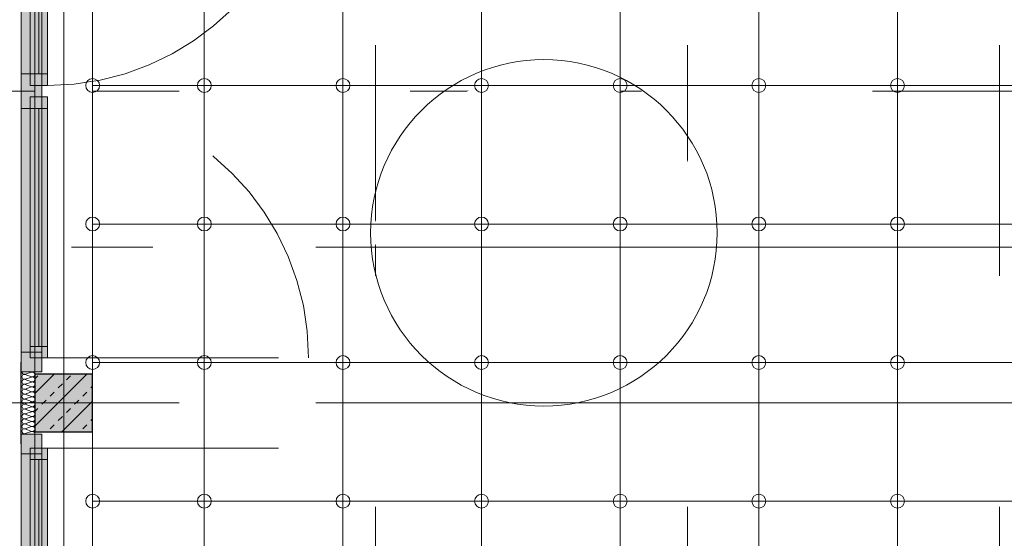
# Model space of a CAD drawing. Header units: metres. Extents: x -45 to 152, y -127 to 99.
# Tile 52 of 256: x -39.34 to -35.08, y -14.09 to -11.84. Entities that reach past the tile are written whole.
import ezdxf

# ---------------------------------------------------------------- set-up
doc = ezdxf.new("R2010")
doc.units = ezdxf.units.M
doc.header["$PDMODE"] = 1
doc.header["$PDSIZE"] = -2
for name, pattern in [('Achsen 01', [5.291531, 3.175, -1.058062, 0.352704, -0.705764]), ('gestrichelt - 01', [2, 1, -1]), ('ISO-03 Gestrichelt mit Abstand', [7.62, 3.048, -4.572]), ('Raster 01', [2, 1, -1])]:
    doc.linetypes.add(name, pattern=pattern)
doc.layers.get('0').update_dxf_attribs({"lineweight": 25})
for name, color, linetype, lineweight, true_color in [('013_Beton und Stahlbetonarbeiten-000 Brüstung', 7, 'Continuous', 9, 0xa6a6a6), ('013_Beton und Stahlbetonarbeiten-000 Sichtbeton-333 Außenstütze', 5, 'Continuous', 5, 0x0000ff), ('013_Beton und Stahlbetonarbeiten-000 Sichtbeton-334 Außenwandöf', 5, 'Continuous', 5, 0x0000ff), ('014_Fassadenarbeiten-330 mineralische Dämmung', 7, 'Continuous', 9, 0x666666), ('032_Metallarbeiten-Fenster', 7, 'Continuous', 13, 0x444444), ('ACTES-Einrichtung Aufsicht.', 7, 'Continuous', 9, 0xa6a6a6), ('AV1-Achsen', 1, 'Achsen 01', 18, 0xff0000), ('AV1-Raster', 7, 'Raster 01', 9, 0xa6a6a6)]:
    doc.layers.add(name, color=color, linetype=linetype, lineweight=lineweight, true_color=true_color)
for name, color, linetype, lineweight in [('013_Beton und Stahlbetonarbeiten-330 Außenstützen', 7, 'Continuous', 25), ('030_Sonnenschutzarbeiten-BLENDSCHUTZ', 7, 'Continuous', 5), ('036_Bodenbelagarbeiten-350 Doppelbodenelement', 7, 'Continuous', 9), ('039_Trockenbauarbeiten-alllg.', 7, 'Continuous', 9), ('_1.35m (3D)', 7, 'Continuous', 9), ('_GRU (2D)', 7, 'Continuous', 9), ('_OG 2 (2D)', 7, 'Continuous', 9), ('_OG 2 - DS (2D)', 7, 'Continuous', 9), ('AV1-Schnitt Achsen', 7, 'Achsen 01', 18), ('Bemaßung-Bemaßung', 7, 'Continuous', 9), ('Keine', 7, 'Continuous', 9)]:
    doc.layers.add(name, color=color, linetype=linetype, lineweight=lineweight)
doc.layers.get('0').freeze()
doc.styles.add('Arial', font='arial.ttf')
doc.dimstyles.new('COE 50', dxfattribs={"dimtxt": 126.090495, "dimasz": 0.001414, "dimexe": 0.001, "dimexo": 0.01, "dimgap": 0.001, "dimtad": 1, "dimdec": 3, "dimtxsty": 'Arial', "dimblk": 'VW_SLASH-4', "dimblk1": 'VW_SLASH-4', "dimblk2": 'VW_SLASH-4', "dimcen": 0, "dimadec": 3, "dimazin": 0, "dimtfac": 0.8, "dimtdec": 3, "dimtix": 1, "dimtmove": 0, "dimatfit": 0, "dimldrblk": 'VW_SLASH-3', "dimfxl": 0.002, "dimfxlon": 1, "dimfrac": 2, "dimtolj": 1, "dimarcsym": 0})

# ---------------------------------------------------------------- blocks, each defined once
blk = doc.blocks.new('Group-2')
at = {"layer": 'AV1-Raster'}
for p, q in [((-37.8, -22.95), (-37.8, 1.35)), ((-36.45, -22.95), (-36.45, 1.35)), ((-35.1, -22.95), (-35.1, 1.35)), ((1.35, -12.15), (-40.5, -12.15)), ((1.35, -13.5), (-40.5, -13.5))]:
    blk.add_line(p, q, dxfattribs=at)
blk = doc.blocks.new('1.35m (3D)')
at = {"layer": 'AV1-Raster', "color": 7}
blk.add_blockref('Group-2', (0, 0), dxfattribs=at)
blk = doc.blocks.new('VW_SLASH-4')
at = {"color": 0, "linetype": 'ByBlock', "lineweight": -2, "transparency": 16777216}
blk.add_line((0, 0), (-1, 0), dxfattribs=at)
at = {"color": 0, "linetype": 'Continuous', "lineweight": 15, "transparency": 16777216, "flags": 128}
blk.add_lwpolyline([(0.5, 0.5), (-0.5, -0.5)], dxfattribs=at)
blk = doc.blocks.new('*D14')
at = {"layer": '030_Sonnenschutzarbeiten-BLENDSCHUTZ', "color": 0, "lineweight": -2}
for p, q in [((-39.575, -13.625), (-39.725, -13.625)), ((-39.675, -16.0043), (-39.675, -13.6957)), ((-39.575, -16.075), (-39.725, -16.075))]:
    blk.add_line(p, q, dxfattribs=at)
at = {"layer": 'Defpoints', "color": 0}
for p in [(-39.675, -13.625), (-39.15, -13.625), (-39.15, -16.075)]:
    blk.add_point(p, dxfattribs=at)
at = {"layer": '030_Sonnenschutzarbeiten-BLENDSCHUTZ', "color": 0, "lineweight": -2, "xscale": 0.070693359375, "yscale": 0.070693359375, "zscale": 0.070693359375}
for p, rotation in [((-39.675, -13.625), 90), ((-39.675, -16.075), 270)]:
    blk.add_blockref('VW_SLASH-4', p, dxfattribs=dict(at, rotation=rotation))
at = {"layer": '030_Sonnenschutzarbeiten-BLENDSCHUTZ', "color": 0, "lineweight": 13, "insert": (-39.8008, -14.85), "char_height": 0.12609, "attachment_point": 5, "rotation": 90, "style": 'Arial'}
blk.add_mtext('\\A1;2,45', dxfattribs=at)
blk = doc.blocks.new('VW_SLASH-3')
at = {"color": 0, "linetype": 'ByBlock', "lineweight": -2, "transparency": 16777216}
blk.add_line((0, 0), (-1, 0), dxfattribs=at)
at = {"color": 0, "linetype": 'Continuous', "lineweight": 15, "transparency": 16777216, "flags": 128}
blk.add_lwpolyline([(0.5, 0.5), (-0.5, -0.5)], dxfattribs=at)
blk = doc.blocks.new('*D47')
at = {"layer": '030_Sonnenschutzarbeiten-BLENDSCHUTZ', "color": 0, "lineweight": -2}
for p, q in [((-39.575, -10.925), (-39.725, -10.925)), ((-39.675, -13.3043), (-39.675, -10.9957)), ((-39.575, -13.375), (-39.725, -13.375))]:
    blk.add_line(p, q, dxfattribs=at)
at = {"layer": 'Defpoints', "color": 0}
for p in [(-39.675, -10.925), (-38.91, -10.925), (-38.91, -13.375)]:
    blk.add_point(p, dxfattribs=at)
at = {"layer": '030_Sonnenschutzarbeiten-BLENDSCHUTZ', "color": 0, "lineweight": -2, "xscale": 0.070693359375, "yscale": 0.070693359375, "zscale": 0.070693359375}
for p, rotation in [((-39.675, -10.925), 90), ((-39.675, -13.375), 270)]:
    blk.add_blockref('VW_SLASH-4', p, dxfattribs=dict(at, rotation=rotation))
at = {"layer": '030_Sonnenschutzarbeiten-BLENDSCHUTZ', "color": 0, "lineweight": 13, "insert": (-39.8008, -12.15), "char_height": 0.12609, "attachment_point": 5, "rotation": 90, "style": 'Arial'}
blk.add_mtext('\\A1;2,45', dxfattribs=at)
blk = doc.blocks.new('Group-101')
at = {"color": 255, "transparency": 33554559}
blk.add_wipeout([(-36.3219, -12.7633), (-36.5415, -13.2936), (-37.0719, -13.5133), (-37.6022, -13.2936), (-37.8219, -12.7633), (-37.6022, -12.233), (-37.0719, -12.0133), (-36.5415, -12.233)], dxfattribs=at).dxf.layer = 'ACTES-Einrichtung Aufsicht.'
at = {"layer": 'ACTES-Einrichtung Aufsicht.'}
blk.add_circle((-37.0719, -12.7633), 0.75, dxfattribs=at)
blk = doc.blocks.new('*D445')
at = {"layer": 'Bemaßung-Bemaßung', "color": 0, "lineweight": -2}
for p, q in [((-42.225, -8.1), (-42.375, -8.1)), ((-42.325, -13.4293), (-42.325, -8.1707)), ((-42.225, -13.5), (-42.375, -13.5))]:
    blk.add_line(p, q, dxfattribs=at)
at = {"layer": 'Defpoints', "color": 0}
for p in [(-42.325, -8.1), (-39.15, -8.1), (-39.15, -13.5)]:
    blk.add_point(p, dxfattribs=at)
at = {"layer": 'Bemaßung-Bemaßung', "color": 0, "lineweight": -2, "xscale": 0.070693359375, "yscale": 0.070693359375, "zscale": 0.070693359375}
for p, rotation in [((-42.325, -8.1), 90), ((-42.325, -13.5), 270)]:
    blk.add_blockref('VW_SLASH-4', p, dxfattribs=dict(at, rotation=rotation))
at = {"layer": 'Bemaßung-Bemaßung', "color": 0, "insert": (-42.4356, -10.8), "char_height": 0.10087, "attachment_point": 5, "rotation": 90, "style": 'Arial'}
blk.add_mtext('\\A1;5,40', dxfattribs=at)
blk = doc.blocks.new('*D446')
at = {"layer": 'Bemaßung-Bemaßung', "color": 0, "lineweight": -2}
for p, q in [((-42.225, -13.5), (-42.375, -13.5)), ((-42.325, -16.1293), (-42.325, -13.5707)), ((-42.225, -16.2), (-42.375, -16.2))]:
    blk.add_line(p, q, dxfattribs=at)
at = {"layer": 'Defpoints', "color": 0}
for p in [(-42.325, -13.5), (-39.15, -13.5), (-39.15, -16.2)]:
    blk.add_point(p, dxfattribs=at)
at = {"layer": 'Bemaßung-Bemaßung', "color": 0, "lineweight": -2, "xscale": 0.070693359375, "yscale": 0.070693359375, "zscale": 0.070693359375}
for p, rotation in [((-42.325, -13.5), 90), ((-42.325, -16.2), 270)]:
    blk.add_blockref('VW_SLASH-4', p, dxfattribs=dict(at, rotation=rotation))
at = {"layer": 'Bemaßung-Bemaßung', "color": 0, "insert": (-42.4356, -14.85), "char_height": 0.10087, "attachment_point": 5, "rotation": 90, "style": 'Arial'}
blk.add_mtext('\\A1;2,70', dxfattribs=at)
blk = doc.blocks.new('*D723')
at = {"layer": 'Bemaßung-Bemaßung', "color": 0, "lineweight": -2}
for p, q in [((-40.725, -13.625), (-40.875, -13.625)), ((-40.825, -13.6957), (-40.825, -16.0043)), ((-40.725, -16.075), (-40.875, -16.075))]:
    blk.add_line(p, q, dxfattribs=at)
at = {"layer": 'Defpoints', "color": 0}
for p in [(-39.025, -13.625), (-40.825, -16.075), (-39.275, -16.075)]:
    blk.add_point(p, dxfattribs=at)
at = {"layer": 'Bemaßung-Bemaßung', "color": 0, "lineweight": -2, "xscale": 0.070693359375, "yscale": 0.070693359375, "zscale": 0.070693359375}
for p, rotation in [((-40.825, -13.625), 90), ((-40.825, -16.075), 270)]:
    blk.add_blockref('VW_SLASH-4', p, dxfattribs=dict(at, rotation=rotation))
at = {"layer": 'Bemaßung-Bemaßung', "color": 0, "insert": (-40.9356, -14.85), "char_height": 0.10087, "attachment_point": 5, "rotation": 90, "style": 'Arial'}
blk.add_mtext('\\A1;2,45', dxfattribs=at)
blk = doc.blocks.new('*D724')
at = {"layer": 'Bemaßung-Bemaßung', "color": 0, "lineweight": -2}
for p, q in [((-40.725, -13.375), (-40.875, -13.375)), ((-40.825, -13.4457), (-40.825, -13.5543)), ((-40.725, -13.625), (-40.875, -13.625))]:
    blk.add_line(p, q, dxfattribs=at)
at = {"layer": 'Defpoints', "color": 0}
for p in [(-39.025, -13.375), (-40.825, -13.625), (-39.025, -13.625)]:
    blk.add_point(p, dxfattribs=at)
at = {"layer": 'Bemaßung-Bemaßung', "color": 0, "lineweight": -2, "xscale": 0.070693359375, "yscale": 0.070693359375, "zscale": 0.070693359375}
for p, rotation in [((-40.825, -13.375), 90), ((-40.825, -13.625), 270)]:
    blk.add_blockref('VW_SLASH-4', p, dxfattribs=dict(at, rotation=rotation))
at = {"layer": 'Bemaßung-Bemaßung', "color": 0, "insert": (-40.9265, -13.5), "char_height": 0.10087, "attachment_point": 5, "rotation": 90, "style": 'Arial'}
blk.add_mtext('\\A1;25', dxfattribs=at)
blk = doc.blocks.new('*D725')
at = {"layer": 'Bemaßung-Bemaßung', "color": 0, "lineweight": -2}
for p, q in [((-40.725, -10.925), (-40.875, -10.925)), ((-40.825, -10.9957), (-40.825, -13.3043)), ((-40.725, -13.375), (-40.875, -13.375))]:
    blk.add_line(p, q, dxfattribs=at)
at = {"layer": 'Defpoints', "color": 0}
for p in [(-39.025, -10.925), (-40.825, -13.375), (-39.025, -13.375)]:
    blk.add_point(p, dxfattribs=at)
at = {"layer": 'Bemaßung-Bemaßung', "color": 0, "lineweight": -2, "xscale": 0.070693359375, "yscale": 0.070693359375, "zscale": 0.070693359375}
for p, rotation in [((-40.825, -10.925), 90), ((-40.825, -13.375), 270)]:
    blk.add_blockref('VW_SLASH-4', p, dxfattribs=dict(at, rotation=rotation))
at = {"layer": 'Bemaßung-Bemaßung', "color": 0, "insert": (-40.9356, -12.15), "char_height": 0.10087, "attachment_point": 5, "rotation": 90, "style": 'Arial'}
blk.add_mtext('\\A1;2,45', dxfattribs=at)
blk = doc.blocks.new('COE - Fenster 01')
at = {"layer": '032_Metallarbeiten-Fenster', "linetype": 'Continuous', "lineweight": 0}
for points in [[(-0.03, 2.515), (-0.03, 2.43), (0.06, 2.43), (0.06, 2.515)], [(0.02, 2.455), (0.02, 2.405), (-0.055, 2.405), (-0.055, 2.455)], [(-0.03, 2.43), (0.06, 2.43), (0.06, 0.17), (-0.03, 0.17)], [(0.02, 2.405), (0.02, 1.375), (-0.055, 1.375), (-0.055, 2.405)], [(0.02, 1.375), (0.02, 1.325), (-0.055, 1.325), (-0.055, 1.375)], [(0.06, 1.375), (0.06, 1.225), (-0.03, 1.225), (-0.03, 1.375)], [(0.02, 1.225), (0.02, 1.275), (-0.055, 1.275), (-0.055, 1.225)], [(0.02, 0.195), (0.02, 1.225), (-0.055, 1.225), (-0.055, 0.195)], [(0.02, 0.145), (0.02, 0.195), (-0.055, 0.195), (-0.055, 0.145)], [(0.06, 0.17), (-0.03, 0.17), (-0.03, 0.085), (0.06, 0.085)]]:
    blk.add_hatch(color=7, dxfattribs=at).paths.add_polyline_path(points)
at = {"layer": '032_Metallarbeiten-Fenster', "color": 7, "linetype": 'gestrichelt - 01', "lineweight": 18, "transparency": 33554687}
for p, q in [((-0.055, 2.455), (-1.185, 2.455)), ((-0.055, 0.145), (-1.185, 0.145))]:
    blk.add_line(p, q, dxfattribs=at)
at = {"layer": '032_Metallarbeiten-Fenster', "color": 7, "lineweight": 18}
for p, q in [((-0.0175, 2.405), (-0.0175, 1.375)), ((-0.0175, 0.195), (-0.0175, 1.225))]:
    blk.add_line(p, q, dxfattribs=at)
at = {"layer": '032_Metallarbeiten-Fenster', "color": 7, "lineweight": 18, "flags": 128}
for points in [[(-0.03, 2.515), (-0.03, 2.43), (0.06, 2.43), (0.06, 2.515)], [(0.02, 2.455), (0.02, 2.405), (-0.055, 2.405), (-0.055, 2.455)], [(-0.03, 2.43), (0.06, 2.43), (0.06, 0.17), (-0.03, 0.17)], [(0.02, 2.405), (0.02, 1.375), (-0.055, 1.375), (-0.055, 2.405)], [(0.02, 1.375), (0.02, 1.325), (-0.055, 1.325), (-0.055, 1.375)], [(0.06, 1.375), (0.06, 1.225), (-0.03, 1.225), (-0.03, 1.375)], [(0.02, 1.225), (0.02, 1.275), (-0.055, 1.275), (-0.055, 1.225)], [(0.02, 0.195), (0.02, 1.225), (-0.055, 1.225), (-0.055, 0.195)], [(0.02, 0.145), (0.02, 0.195), (-0.055, 0.195), (-0.055, 0.145)], [(0.06, 0.17), (-0.03, 0.17), (-0.03, 0.085), (0.06, 0.085)]]:
    blk.add_lwpolyline(points, close=True, dxfattribs=at)
at = {"layer": '032_Metallarbeiten-Fenster', "color": 7, "linetype": 'gestrichelt - 01', "lineweight": 18, "transparency": 33554687}
for centre, start, end in [((-0.055, 2.455), 180.0004, 270), ((-0.055, 0.145), 90, 179.9996)]:
    blk.add_arc(centre, 1.13, start, end, dxfattribs=at)
blk = doc.blocks.new('Group-420')
at = {"layer": '014_Fassadenarbeiten-330 mineralische Dämmung', "transparency": 33554687, "flags": 128}
for points in [[(15.3239, -23.284, 0.513088), (15.3342, -23.27), (15.3252, -23.242, -1.372995), (15.3456, -23.242), (15.3353, -23.27, 1.372583), (15.3557, -23.27), (15.3467, -23.242, -1.372995), (15.3671, -23.242), (15.3567, -23.27, 1.372583), (15.3771, -23.27)], [(15.3353, -23.27, 1.372583), (15.3557, -23.27), (15.3467, -23.242, -1.372995), (15.3671, -23.242), (15.3567, -23.27, 1.372583), (15.3771, -23.27), (15.3681, -23.242, -1.372995), (15.3885, -23.242), (15.3782, -23.27, 1.372583), (15.3986, -23.27), (15.3896, -23.242, -1.372995), (15.41, -23.242), (15.3996, -23.27, 1.372583), (15.42, -23.27), (15.411, -23.242, -1.372995), (15.4314, -23.242), (15.4211, -23.27, 1.372583), (15.4415, -23.27), (15.4325, -23.242, -1.372995), (15.4529, -23.242), (15.4425, -23.27, 1.372583), (15.4629, -23.27), (15.4539, -23.242, -1.372995), (15.4743, -23.242), (15.464, -23.27, 1.372583), (15.4844, -23.27), (15.4754, -23.242, -1.372995), (15.4958, -23.242), (15.4854, -23.27, 1.372583), (15.5058, -23.27), (15.4968, -23.242, -1.372995), (15.5172, -23.242), (15.5069, -23.27, 1.372583), (15.5273, -23.27), (15.5183, -23.242, -1.372995), (15.5387, -23.242), (15.5283, -23.27, 1.372583), (15.5487, -23.27), (15.5397, -23.242, -1.372995), (15.5601, -23.242), (15.5498, -23.27, 1.372583), (15.5702, -23.27), (15.5612, -23.242, -1.372995), (15.5816, -23.242)], [(15.5283, -23.27, 0.324435), (15.5322, -23.282, 0.324435), (15.5448, -23.282, 0.324435), (15.5487, -23.27), (15.5397, -23.242, -0.324488), (15.5436, -23.23, -0.324488), (15.5562, -23.23, -0.324488), (15.5601, -23.242), (15.5498, -23.27, 0.324435), (15.5537, -23.282, 0.324435), (15.5663, -23.282, 0.324435), (15.5702, -23.27), (15.5612, -23.242, -0.324488), (15.5651, -23.23, -0.324488), (15.5777, -23.23, -0.324488), (15.5816, -23.242), (15.5712, -23.27, 0.324435), (15.5751, -23.282, 0.324435), (15.5877, -23.282, 0.324435), (15.5916, -23.27), (15.5826, -23.242, -0.540253), (15.5939, -23.228)], [(15.5939, -23.2791, -0.225321), (15.5927, -23.27), (15.5939, -23.2667)]]:
    blk.add_lwpolyline(points, format="xyb", dxfattribs=at)
blk = doc.blocks.new('Group-424')
at = {"layer": '014_Fassadenarbeiten-330 mineralische Dämmung', "transparency": 33554687}
blk.add_blockref('Group-420', (0, 0), dxfattribs=at)
blk = doc.blocks.new('Parametric Object-52')
at = {"layer": '014_Fassadenarbeiten-330 mineralische Dämmung', "color": 7, "transparency": 33554687}
blk.add_blockref('Group-424', (0, 0), dxfattribs=at)
at = {"layer": '014_Fassadenarbeiten-330 mineralische Dämmung', "color": 0, "flags": 1}
for tag in ['IFC_UUID', 'instanceID', 'prm0_name', 'prm0_type', 'prm0_value', 'prm1_name', 'prm1_type', 'prm1_value', 'prm2_name', 'prm2_type', 'prm2_value', 'prm3_name', 'prm3_type', 'prm3_value', 'prm4_name', 'prm4_type', 'prm4_value', 'prm5_name', 'prm5_type', 'prm5_value', 'prm6_name', 'prm6_type', 'prm6_value']:
    blk.add_attdef(tag, (-39.3335, -13.6351), '', height=0.00018, dxfattribs=at)
blk = doc.blocks.new('Group-736')
at = {"layer": 'AV1-Achsen'}
blk.add_line((-39.15, -26.5), (-39.15, 4.9), dxfattribs=at)
blk = doc.blocks.new('Group-740')
at = {"layer": 'AV1-Achsen'}
blk.add_line((-43.35, -13.5), (4.2, -13.5), dxfattribs=at)
blk = doc.blocks.new('Group-745')
at = {"layer": 'AV1-Schnitt Achsen'}
blk.add_line((-43.35, -12.825), (4.2, -12.825), dxfattribs=at)
blk = doc.blocks.new('GRU (2D)')
at = {"layer": 'AV1-Achsen', "color": 7}
for name in ['Group-736', 'Group-740']:
    blk.add_blockref(name, (0, 0), dxfattribs=at)
at = {"layer": 'AV1-Schnitt Achsen', "color": 7}
blk.add_blockref('Group-745', (0, 0), dxfattribs=at)
blk = doc.blocks.new('OG 2 - DS (2D)')
at = {"layer": '030_Sonnenschutzarbeiten-BLENDSCHUTZ', "linetype": 'Continuous', "lineweight": 0, "transparency": 33554610}
for points in [[(-39.15, -10.925), (-39.15, -13.375), (-39.22, -13.375), (-39.22, -10.925)], [(-39.15, -16.075), (-39.15, -13.625), (-39.22, -13.625), (-39.22, -16.075)]]:
    blk.add_hatch(color=161, dxfattribs=at).paths.add_polyline_path(points)
at = {"layer": '030_Sonnenschutzarbeiten-BLENDSCHUTZ', "color": 251, "lineweight": 13, "flags": 128}
for points in [[(-39.15, -10.925), (-39.15, -13.375), (-39.22, -13.375), (-39.22, -10.925)], [(-39.15, -16.075), (-39.15, -13.625), (-39.22, -13.625), (-39.22, -16.075)]]:
    blk.add_lwpolyline(points, close=True, dxfattribs=at)
at = {"layer": '030_Sonnenschutzarbeiten-BLENDSCHUTZ', "color": 7, "lineweight": 13}
for base, p1, p2, picture, middle in [((-39.675, -10.925), (-38.91, -13.375), (-38.91, -10.925), '*D47', (-39.8008, -12.15)), ((-39.675, -13.625), (-39.15, -16.075), (-39.15, -13.625), '*D14', (-39.8008, -14.85))]:
    dim = blk.add_linear_dim(base=base, p1=p1, p2=p2, angle=270, text='2,45', dimstyle='COE 50', override={"dimtxt": 0.12609, "dimasz": 0.070693, "dimexe": 0.05, "dimgap": 0.05, "dimpost": '<>', "dimtxsty": 'Arial', "dimtmove": 2, "dimfxl": 0.1}, dxfattribs=at)
    dim.commit()
    dim.dimension.update_dxf_attribs({"geometry": picture, "text_midpoint": middle})
blk = doc.blocks.new('OG 2 (2D)')
at = {"layer": '032_Metallarbeiten-Fenster', "linetype": 'Continuous', "lineweight": 0, "transparency": 33554687}
blk.add_hatch(color=181, dxfattribs=at).paths.add_polyline_path([(-39.3363, -13.6769), (-39.3363, -13.3231), (-39.3343, -13.3231), (-39.3343, -13.6769)])
at = {"layer": '032_Metallarbeiten-Fenster', "color": 7, "linetype": 'Continuous', "lineweight": 9, "transparency": 33554687, "flags": 128}
blk.add_lwpolyline([(-39.3363, -13.6769), (-39.3363, -13.3231), (-39.3343, -13.3231), (-39.3343, -13.6769)], close=True, dxfattribs=at)
at = {"layer": 'ACTES-Einrichtung Aufsicht.'}
blk.add_blockref('Group-101', (0, 0), dxfattribs=at)
at = {"layer": '036_Bodenbelagarbeiten-350 Doppelbodenelement', "color": 230, "linetype": 'Continuous', "flags": 128}
for points in [[(-38.5416, -11.525), (-37.9416, -11.525), (-37.9416, -12.125), (-38.5416, -12.125)], [(-37.9416, -11.525), (-37.3416, -11.525), (-37.3416, -12.125), (-37.9416, -12.125)], [(-37.3416, -11.525), (-36.7416, -11.525), (-36.7416, -12.125), (-37.3416, -12.125)], [(-36.7416, -11.525), (-36.1416, -11.525), (-36.1416, -12.125), (-36.7416, -12.125)], [(-36.1416, -11.525), (-35.5416, -11.525), (-35.5416, -12.125), (-36.1416, -12.125)], [(-35.5416, -11.525), (-34.9416, -11.525), (-34.9416, -12.125), (-35.5416, -12.125)], [(-38.5416, -12.125), (-37.9416, -12.125), (-37.9416, -12.725), (-38.5416, -12.725)], [(-37.9416, -12.125), (-37.3416, -12.125), (-37.3416, -12.725), (-37.9416, -12.725)], [(-37.3416, -12.125), (-36.7416, -12.125), (-36.7416, -12.725), (-37.3416, -12.725)], [(-36.7416, -12.125), (-36.1416, -12.125), (-36.1416, -12.725), (-36.7416, -12.725)], [(-36.1416, -12.125), (-35.5416, -12.125), (-35.5416, -12.725), (-36.1416, -12.725)], [(-35.5416, -12.125), (-34.9416, -12.125), (-34.9416, -12.725), (-35.5416, -12.725)], [(-38.5416, -12.725), (-37.9416, -12.725), (-37.9416, -13.325), (-38.5416, -13.325)], [(-37.9416, -12.725), (-37.3416, -12.725), (-37.3416, -13.325), (-37.9416, -13.325)], [(-37.3416, -12.725), (-36.7416, -12.725), (-36.7416, -13.325), (-37.3416, -13.325)], [(-36.7416, -12.725), (-36.1416, -12.725), (-36.1416, -13.325), (-36.7416, -13.325)], [(-36.1416, -12.725), (-35.5416, -12.725), (-35.5416, -13.325), (-36.1416, -13.325)], [(-35.5416, -12.725), (-34.9416, -12.725), (-34.9416, -13.325), (-35.5416, -13.325)], [(-38.5416, -13.325), (-37.9416, -13.325), (-37.9416, -13.925), (-38.5416, -13.925)], [(-37.9416, -13.325), (-37.3416, -13.325), (-37.3416, -13.925), (-37.9416, -13.925)], [(-37.3416, -13.325), (-36.7416, -13.325), (-36.7416, -13.925), (-37.3416, -13.925)], [(-36.7416, -13.325), (-36.1416, -13.325), (-36.1416, -13.925), (-36.7416, -13.925)], [(-36.1416, -13.325), (-35.5416, -13.325), (-35.5416, -13.925), (-36.1416, -13.925)], [(-35.5416, -13.325), (-34.9416, -13.325), (-34.9416, -13.925), (-35.5416, -13.925)], [(-38.5416, -13.925), (-37.9416, -13.925), (-37.9416, -14.525), (-38.5416, -14.525)], [(-37.9416, -13.925), (-37.3416, -13.925), (-37.3416, -14.525), (-37.9416, -14.525)], [(-37.3416, -13.925), (-36.7416, -13.925), (-36.7416, -14.525), (-37.3416, -14.525)], [(-36.7416, -13.925), (-36.1416, -13.925), (-36.1416, -14.525), (-36.7416, -14.525)], [(-36.1416, -13.925), (-35.5416, -13.925), (-35.5416, -14.525), (-36.1416, -14.525)], [(-35.5416, -13.925), (-34.9416, -13.925), (-34.9416, -14.525), (-35.5416, -14.525)]]:
    blk.add_lwpolyline(points, close=True, dxfattribs=at)
at = {"layer": '036_Bodenbelagarbeiten-350 Doppelbodenelement', "color": 230, "lineweight": 18}
for centre in [(-38.5416, -12.125), (-37.9416, -12.125), (-37.3416, -12.125), (-36.7416, -12.125), (-36.1416, -12.125), (-35.5416, -12.125), (-38.5416, -12.725), (-37.9416, -12.725), (-37.3416, -12.725), (-36.7416, -12.725), (-36.1416, -12.725), (-35.5416, -12.725), (-38.5416, -13.325), (-37.9416, -13.325), (-37.3416, -13.325), (-36.7416, -13.325), (-36.1416, -13.325), (-35.5416, -13.325), (-38.5416, -13.925), (-37.9416, -13.925), (-37.3416, -13.925), (-36.7416, -13.925), (-36.1416, -13.925), (-35.5416, -13.925)]:
    blk.add_circle(centre, 0.03, dxfattribs=at)
at = {"color": 255}
for points in [[(-39.275, -13.375), (-39.275, -10.925), (-39.025, -10.925), (-39.025, -13.375)], [(-39.275, -16.075), (-39.275, -13.625), (-39.025, -13.625), (-39.025, -16.075)]]:
    blk.add_wipeout(points, dxfattribs=at).dxf.layer = '013_Beton und Stahlbetonarbeiten-000 Brüstung'
at = {"layer": '013_Beton und Stahlbetonarbeiten-330 Außenstützen', "linetype": 'Continuous', "lineweight": 0, "true_color": 0xc0c0c0}
blk.add_hatch(color=9, dxfattribs=at).paths.add_polyline_path([(-39.025, -13.375), (-39.275, -13.375), (-39.275, -13.625), (-39.025, -13.625)])
at = {"layer": '013_Beton und Stahlbetonarbeiten-330 Außenstützen', "linetype": 'Continuous', "lineweight": 13}
h = blk.add_hatch(dxfattribs=at)
h.set_pattern_fill('Stahlbeton-1', color=251, style=0, pattern_type=2)
h.set_pattern_definition([(45, (0, 0), (0.07071068, -0.07071068), [0.025, -0.025])])
h.paths.add_polyline_path([(-39.025, -13.375), (-39.275, -13.375), (-39.275, -13.625), (-39.025, -13.625)])
h = blk.add_hatch(dxfattribs=at)
h.set_pattern_fill('Stahlbeton', color=251, style=0, pattern_type=2)
h.set_pattern_definition([(-135, (0.03106, -0.03313), (0.07071068, -0.07071068), [])])
h.paths.add_polyline_path([(-39.025, -13.375), (-39.275, -13.375), (-39.275, -13.625), (-39.025, -13.625)])
at = {"layer": '013_Beton und Stahlbetonarbeiten-000 Brüstung', "flags": 128}
for points in [[(-39.275, -13.375), (-39.275, -10.925), (-39.025, -10.925), (-39.025, -13.375)], [(-39.275, -16.075), (-39.275, -13.625), (-39.025, -13.625), (-39.025, -16.075)]]:
    blk.add_lwpolyline(points, close=True, dxfattribs=at)
at = {"layer": '013_Beton und Stahlbetonarbeiten-000 Sichtbeton-333 Außenstütze', "color": 30}
blk.add_solid([(-39.025, -13.375), (-39.025, -13.625), (-39.075, -13.425), (-39.075, -13.575)], dxfattribs=at)
at = {"layer": '013_Beton und Stahlbetonarbeiten-000 Sichtbeton-334 Außenwandöf', "color": 30}
for points in [[(-39.275, -13.375), (-39.025, -13.375), (-39.275, -13.425), (-39.075, -13.425)], [(-39.275, -13.575), (-39.075, -13.575), (-39.275, -13.625), (-39.025, -13.625)]]:
    blk.add_solid(points, dxfattribs=at)
at = {"layer": '013_Beton und Stahlbetonarbeiten-330 Außenstützen', "flags": 128}
blk.add_lwpolyline([(-39.025, -13.375), (-39.275, -13.375), (-39.275, -13.625), (-39.025, -13.625)], close=True, dxfattribs=at)
at = {"layer": '036_Bodenbelagarbeiten-350 Doppelbodenelement', "color": 230, "linetype": 'Continuous', "flags": 128}
for points in [[(-39.025, -11.525), (-38.5416, -11.525), (-38.5416, -12.125), (-39.025, -12.125)], [(-39.025, -12.125), (-38.5416, -12.125), (-38.5416, -12.725), (-39.025, -12.725)], [(-39.025, -12.725), (-38.5416, -12.725), (-38.5416, -13.325), (-39.025, -13.325)], [(-39.025, -13.325), (-38.5416, -13.325), (-38.5416, -13.925), (-39.025, -13.925)], [(-39.025, -13.925), (-38.5416, -13.925), (-38.5416, -14.525), (-39.025, -14.525)]]:
    blk.add_lwpolyline(points, close=True, dxfattribs=at)
at = {"layer": '036_Bodenbelagarbeiten-350 Doppelbodenelement', "color": 230, "lineweight": 18}
for centre in [(-39.025, -12.125), (-39.025, -12.725), (-39.025, -13.325), (-39.025, -13.925)]:
    blk.add_circle(centre, 0.03, dxfattribs=at)
at = {"layer": '039_Trockenbauarbeiten-alllg.', "color": 5, "linetype": 'ISO-03 Gestrichelt mit Abstand'}
for p, q in [((-39.15, -10.925), (-39.15, -13.375)), ((-39.15, -13.625), (-39.15, -16.075))]:
    blk.add_line(p, q, dxfattribs=at)
at = {"layer": 'Keine', "color": 8, "linetype": 'Continuous', "lineweight": 13, "flags": 128}
blk.add_lwpolyline([(-39.025, -5.525), (-23.075, -5.525), (-23.075, -21.475), (-39.025, -21.475)], close=True, dxfattribs=at)
at = {"layer": '014_Fassadenarbeiten-330 mineralische Dämmung', "rotation": 270}
blk.add_blockref('Parametric Object-52', (-16.047, 1.9589), dxfattribs=at)
at = {"layer": '032_Metallarbeiten-Fenster', "color": 7, "rotation": 180}
for p in [(-39.275, -10.85), (-39.275, -13.55)]:
    blk.add_blockref('COE - Fenster 01', p, dxfattribs=at)
at = {"layer": 'Bemaßung-Bemaßung', "color": 1}
for base, p1, p2, text, picture, middle in [((-42.325, -8.1), (-39.15, -13.5), (-39.15, -8.1), '5,40', '*D445', (-42.4356, -10.8)), ((-42.325, -13.5), (-39.15, -16.2), (-39.15, -13.5), '2,70', '*D446', (-42.4356, -14.85))]:
    dim = blk.add_linear_dim(base=base, p1=p1, p2=p2, angle=270, text=text, dimstyle='COE 50', override={"dimtxt": 0.100872, "dimasz": 0.070693, "dimexe": 0.05, "dimgap": 0.05, "dimpost": '<>', "dimtxsty": 'Arial', "dimtmove": 2, "dimfxl": 0.1}, dxfattribs=at)
    dim.commit()
    dim.dimension.update_dxf_attribs({"geometry": picture, "text_midpoint": middle})
at = {"layer": 'Bemaßung-Bemaßung'}
for base, p1, p2, text, picture, middle in [((-40.825, -13.375), (-39.025, -10.925), (-39.025, -13.375), '2,45', '*D725', (-40.9356, -12.15)), ((-40.825, -13.625), (-39.025, -13.375), (-39.025, -13.625), '25', '*D724', (-40.9265, -13.5)), ((-40.825, -16.075), (-39.025, -13.625), (-39.275, -16.075), '2,45', '*D723', (-40.9356, -14.85))]:
    dim = blk.add_linear_dim(base=base, p1=p1, p2=p2, angle=270, text=text, dimstyle='COE 50', override={"dimtxt": 0.100872, "dimasz": 0.070693, "dimexe": 0.05, "dimgap": 0.05, "dimpost": '<>', "dimtxsty": 'Arial', "dimtmove": 2, "dimfxl": 0.1}, dxfattribs=at)
    dim.commit()
    dim.dimension.update_dxf_attribs({"geometry": picture, "text_midpoint": middle})

msp = doc.modelspace()

# ---------------------------------------------------------------- block references
at = {"layer": '_1.35m (3D)'}
msp.add_blockref('1.35m (3D)', (0, 0), dxfattribs=at)

# ---------------------------------------------------------------- next in the draw order: block references
at = {"layer": '_OG 2 - DS (2D)'}
msp.add_blockref('OG 2 - DS (2D)', (0, 0), dxfattribs=at)

# ---------------------------------------------------------------- next in the draw order: block references
at = {"layer": '_OG 2 (2D)'}
msp.add_blockref('OG 2 (2D)', (0, 0), dxfattribs=at)

# ---------------------------------------------------------------- next in the draw order: block references
at = {"layer": '_GRU (2D)'}
msp.add_blockref('GRU (2D)', (0, 0), dxfattribs=at)

doc.saveas('drawing.dxf')
